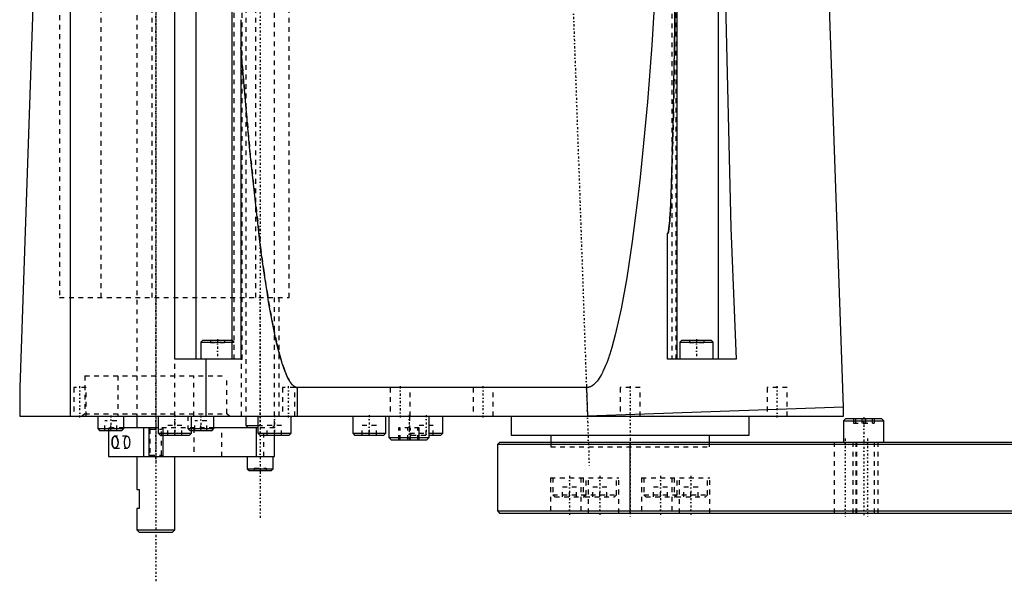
# Model space of a CAD drawing. Extents: x -254 to 209, y -3 to 543.
# Tile 1 of 4: x -254 to -46, y 122 to 241. Entities that reach past the tile are written whole.
import ezdxf

# ---------------------------------------------------------------- set-up
doc = ezdxf.new("R2010")
doc.units = 0
doc.linetypes.add('CENTER', pattern=[1.5, 0.45, -0.5, 0.05, -0.5])
doc.linetypes.add('DASHED', pattern=[2, 1, -1])
for name, color, linetype in [('AM_0', 7, 'CONTINUOUS'), ('AM_10', 7, 'CONTINUOUS'), ('AM_3', 7, 'DASHED'), ('AM_7', 7, 'CENTER')]:
    doc.layers.add(name, color=color, linetype=linetype)

msp = doc.modelspace()

# ---------------------------------------------------------------- linework, layer by layer
at = {"layer": 'AM_0', "color": 7, "linetype": 'CONTINUOUS'}
for p, q in [((-246.9, 358.3), (-253.7, 163.5)), ((-242.98, 157.5), (-242.98, 358.3)), ((-221, 169.5), (-221, 338.3)), ((-221, 169.5), (-221, 338.3)), ((-216.47, 169.5), (-216.47, 338.3)), ((-208.94, 338.3), (-209, 169.5)), ((-115.1, 169.5), (-115.11, 338.3)), ((-106.4, 169.5), (-106.4, 338.3)), ((-80.03, 159.38), (-86.28, 338.3)), ((-207.1, 241.07), (-207.1, 169.5)), ((-117.1, 169.5), (-117.1, 196.01)), ((-215.1, 173.5), (-215.5, 173.1)), ((-215.5, 173.1), (-215.5, 169.5)), ((-215.5, 173.1), (-209, 173.1)), ((-215.1, 173.5), (-209, 173.5)), ((-114.1, 173.5), (-114.5, 173.1)), ((-114.5, 173.1), (-114.5, 169.5)), ((-114.5, 173.1), (-107.5, 173.1)), ((-114.1, 173.5), (-107.9, 173.5)), ((-107.5, 173.1), (-107.9, 173.5)), ((-107.5, 169.5), (-107.5, 173.1)), ((-207.1, 169.5), (-221, 169.5)), ((-214.38, 157.5), (-214.38, 169.5)), ((-102.64, 169.5), (-117.1, 169.5)), ((-253.7, 163.5), (-253.7, 157.5)), ((-195.1, 157.5), (-195.1, 163.5)), ((-134.21, 163.5), (-195.1, 163.5)), ((-134.21, 163.5), (-134, 157.5)), ((-80, 159.39), (-134, 157.5)), ((-80, 157.5), (-80, 159.39)), ((-253.7, 157.5), (-80, 157.5)), ((-237.25, 157.5), (-237.25, 154.9)), ((-231.75, 154.9), (-231.75, 157.5)), ((-229, 157.5), (-229, 155)), ((-224.5, 157.5), (-224.5, 153.9)), ((-217.5, 153.9), (-217.5, 157.5)), ((-212.75, 154.9), (-212.75, 157.5)), ((-206, 157.5), (-206, 155.5)), ((-203.5, 157.5), (-203.5, 153.9)), ((-196.5, 153.9), (-196.5, 157.5)), ((-183.5, 157.5), (-183.5, 153.9)), ((-176.5, 153.9), (-176.5, 157.5)), ((-175.87, 157.5), (-175.87, 153)), ((-167.37, 153), (-167.37, 157.5)), ((-164.5, 153.9), (-164.5, 157.5)), ((-150.1, 157.5), (-150.1, 153.5)), ((-99.9, 153.5), (-99.9, 157.5)), ((-79.51, 157), (-80.01, 156.5)), ((-80.01, 156.5), (-80.01, 152)), ((-80.01, 156.5), (-71.51, 156.5)), ((-79.51, 157), (-72.01, 157)), ((-71.51, 156.5), (-72.01, 157)), ((-71.51, 152), (-71.51, 156.5)), ((-237.25, 154.9), (-236.85, 154.5)), ((-237.25, 154.9), (-231.75, 154.9)), ((-236.85, 154.5), (-232.15, 154.5)), ((-235, 154.5), (-235, 149)), ((-232.15, 154.5), (-231.75, 154.9)), ((-224.5, 155), (-231.76, 155)), ((-227.53, 149), (-227.53, 155)), ((-224.5, 153.9), (-224.1, 153.5)), ((-224.5, 153.9), (-217.5, 153.9)), ((-217.9, 153.5), (-217.5, 153.9)), ((-217.5, 154.9), (-212.75, 154.9)), ((-217.5, 154.5), (-213.15, 154.5)), ((-213.15, 154.5), (-212.75, 154.9)), ((-203.5, 155), (-212.75, 155)), ((-206, 155.5), (-205.5, 155)), ((-206, 155.5), (-203.5, 155.5)), ((-203.76, 149), (-203.76, 155)), ((-203.5, 153.9), (-203.1, 153.5)), ((-203.5, 153.9), (-196.5, 153.9)), ((-196.9, 153.5), (-196.5, 153.9)), ((-183.5, 153.9), (-183.1, 153.5)), ((-183.5, 153.9), (-176.5, 153.9)), ((-176.9, 153.5), (-176.5, 153.9)), ((-167.37, 153.9), (-164.5, 153.9)), ((-164.9, 153.5), (-164.5, 153.9)), ((-224.1, 153.5), (-217.9, 153.5)), ((-203.1, 153.5), (-196.9, 153.5)), ((-200, 149), (-200, 153.5)), ((-183.1, 153.5), (-176.9, 153.5)), ((-175.87, 153), (-175.37, 152.5)), ((-175.87, 153), (-167.37, 153)), ((-175.37, 152.5), (-167.87, 152.5)), ((-167.87, 152.5), (-167.37, 153)), ((-167.37, 153.5), (-164.9, 153.5)), ((-152.5, 152), (-153, 151.5)), ((-152.5, 152), (27.5, 152)), ((-150.1, 153.5), (-99.9, 153.5)), ((-141.75, 153.5), (-141.75, 152)), ((-125, 137), (-125, 152)), ((-108.25, 152), (-108.25, 153.5)), ((-153, 151.5), (-153, 137.5)), ((28, 151.5), (-153, 151.5)), ((-235, 149), (-200, 149)), ((-229, 149), (-229, 142)), ((-221, 133.5), (-221, 149)), ((-205.75, 149), (-205.75, 146.4)), ((-200.25, 146.4), (-200.25, 149)), ((-205.75, 146.4), (-205.35, 146)), ((-205.75, 146.4), (-200.25, 146.4)), ((-205.35, 146), (-200.65, 146)), ((-200.65, 146), (-200.25, 146.4)), ((-229, 142), (-228.5, 142)), ((-228.5, 142), (-228.5, 138)), ((-229, 138), (-229, 133.5)), ((-228.5, 138), (-229, 138)), ((-153, 137.5), (-152.5, 137)), ((-153, 137.5), (28, 137.5)), ((27.5, 137), (-152.5, 137)), ((-229, 133.5), (-228.5, 133)), ((-229, 133.5), (-221, 133.5)), ((-228.5, 133), (-221.5, 133)), ((-221.5, 133), (-221, 133.5))]:
    msp.add_line(p, q, dxfattribs=at)
for points in [[(-106.28, 338.3, 0), (-105.99, 311.02, 0), (-105.11, 253.57, 0), (-103.77, 197.21, 0), (-102.64, 169.5, 0)], [(-117.43, 285.61, 0), (-120.42, 235.67, 0), (-121.38, 223.74, 0), (-122.39, 212.87, 0), (-122.91, 207.84, 0), (-123.45, 203.07, 0), (-124.55, 194.33, 0), (-125.7, 186.68, 0), (-126.89, 180.11, 0), (-128.13, 174.62, 0), (-128.87, 171.93, 0), (-129.08, 171.23, 0), (-129.3, 170.56, 0), (-129.41, 170.23, 0), (-129.52, 169.92, 0), (-129.73, 169.31, 0), (-129.95, 168.73, 0), (-130.06, 168.45, 0), (-130.17, 168.18, 0), (-130.4, 167.66, 0), (-130.62, 167.17, 0), (-130.73, 166.94, 0), (-130.84, 166.71, 0), (-131.07, 166.28, 0), (-131.29, 165.89, 0), (-131.52, 165.52, 0), (-131.75, 165.18, 0), (-131.98, 164.88, 0), (-132.09, 164.74, 0), (-132.21, 164.6, 0), (-132.44, 164.36, 0), (-132.57, 164.23, 0), (-132.61, 164.2, 0), (-132.65, 164.16, 0), (-132.67, 164.15, 0), (-132.69, 164.13, 0), (-132.73, 164.1, 0), (-132.77, 164.07, 0), (-132.81, 164.03, 0), (-132.85, 164.01, 0), (-132.89, 163.98, 0), (-132.9, 163.96, 0), (-132.92, 163.95, 0), (-132.96, 163.92, 0), (-133, 163.89, 0), (-133.04, 163.87, 0), (-133.08, 163.84, 0), (-133.12, 163.82, 0), (-133.14, 163.81, 0), (-133.16, 163.8, 0), (-133.2, 163.78, 0), (-133.24, 163.75, 0), (-133.28, 163.73, 0), (-133.32, 163.71, 0), (-133.36, 163.7, 0), (-133.38, 163.69, 0), (-133.4, 163.68, 0), (-133.43, 163.66, 0), (-133.47, 163.65, 0), (-133.49, 163.64, 0), (-133.51, 163.63, 0), (-133.55, 163.62, 0), (-133.59, 163.6, 0), (-133.61, 163.6, 0), (-133.63, 163.59, 0), (-133.67, 163.58, 0), (-133.71, 163.57, 0), (-133.75, 163.56, 0), (-133.79, 163.55, 0), (-133.83, 163.54, 0), (-133.85, 163.53, 0), (-133.87, 163.53, 0), (-133.91, 163.52, 0), (-133.95, 163.52, 0), (-133.99, 163.51, 0), (-134.03, 163.51, 0), (-134.07, 163.51, 0), (-134.09, 163.5, 0), (-134.11, 163.5, 0), (-134.15, 163.5, 0), (-134.19, 163.5, 0), (-134.21, 163.5, 0)], [(-117.1, 196.01, 0), (-117.1, 196.01, 0), (-117.09, 196.01, 0), (-117.09, 196.01, 0), (-117.08, 196.01, 0), (-117.08, 196.01, 0), (-117.08, 196.01, 0), (-117.07, 196.01, 0), (-117.07, 196.02, 0), (-117.06, 196.02, 0), (-117.06, 196.02, 0), (-117.06, 196.02, 0), (-117.06, 196.02, 0), (-117.05, 196.03, 0), (-117.05, 196.03, 0), (-117.04, 196.04, 0), (-117.04, 196.04, 0), (-117.04, 196.05, 0), (-117.04, 196.05, 0), (-117.04, 196.05, 0), (-117.03, 196.05, 0), (-117.03, 196.06, 0), (-117.03, 196.06, 0), (-117.03, 196.06, 0), (-117.03, 196.07, 0), (-117.02, 196.07, 0), (-117.02, 196.07, 0), (-117.02, 196.08, 0), (-117.02, 196.08, 0), (-117.02, 196.09, 0), (-117.01, 196.1, 0), (-117, 196.13, 0), (-116.99, 196.16, 0), (-116.98, 196.19, 0), (-116.97, 196.22, 0), (-116.96, 196.24, 0), (-116.96, 196.25, 0), (-116.95, 196.29, 0), (-116.94, 196.32, 0), (-116.92, 196.43, 0), (-116.9, 196.53, 0), (-116.89, 196.62, 0), (-116.86, 196.8, 0), (-116.83, 196.99, 0), (-116.76, 197.64, 0), (-116.67, 198.77, 0), (-116.63, 199.35, 0), (-116.59, 199.93, 0), (-116.52, 201.09, 0), (-116.46, 202.27, 0), (-116.29, 206.49, 0), (-116.06, 213.81, 0), (-115.98, 217.39, 0), (-115.9, 220.85, 0), (-115.77, 227.62, 0), (-115.66, 234.54, 0), (-115.36, 259.6, 0)], [(-195.1, 163.5, 0), (-195.11, 163.5, 0), (-195.13, 163.5, 0), (-195.15, 163.5, 0), (-195.16, 163.5, 0), (-195.17, 163.5, 0), (-195.19, 163.5, 0), (-195.2, 163.51, 0), (-195.22, 163.51, 0), (-195.24, 163.51, 0), (-195.26, 163.51, 0), (-195.27, 163.51, 0), (-195.28, 163.52, 0), (-195.3, 163.52, 0), (-195.32, 163.52, 0), (-195.34, 163.53, 0), (-195.36, 163.53, 0), (-195.38, 163.54, 0), (-195.39, 163.54, 0), (-195.4, 163.54, 0), (-195.41, 163.55, 0), (-195.43, 163.55, 0), (-195.44, 163.56, 0), (-195.45, 163.56, 0), (-195.47, 163.57, 0), (-195.49, 163.57, 0), (-195.5, 163.58, 0), (-195.51, 163.58, 0), (-195.53, 163.59, 0), (-195.55, 163.6, 0), (-195.57, 163.6, 0), (-195.59, 163.61, 0), (-195.6, 163.62, 0), (-195.61, 163.63, 0), (-195.62, 163.63, 0), (-195.64, 163.64, 0), (-195.66, 163.65, 0), (-195.68, 163.66, 0), (-195.7, 163.67, 0), (-195.72, 163.68, 0), (-195.73, 163.69, 0), (-195.74, 163.69, 0), (-195.76, 163.71, 0), (-195.78, 163.72, 0), (-195.8, 163.73, 0), (-195.81, 163.74, 0), (-195.83, 163.76, 0), (-195.84, 163.76, 0), (-195.85, 163.77, 0), (-195.87, 163.78, 0), (-195.89, 163.8, 0), (-195.96, 163.85, 0), (-196.07, 163.95, 0), (-196.13, 164.01, 0), (-196.19, 164.06, 0), (-196.3, 164.19, 0), (-196.41, 164.32, 0), (-196.53, 164.47, 0), (-196.64, 164.64, 0), (-196.76, 164.81, 0), (-196.81, 164.9, 0), (-196.87, 165, 0), (-196.98, 165.2, 0), (-197.1, 165.41, 0), (-197.16, 165.52, 0), (-197.21, 165.63, 0), (-197.33, 165.87, 0), (-197.44, 166.12, 0), (-197.5, 166.25, 0), (-197.55, 166.38, 0), (-197.67, 166.66, 0), (-197.78, 166.94, 0), (-197.9, 167.24, 0), (-198.01, 167.55, 0), (-198.12, 167.88, 0), (-198.18, 168.04, 0), (-198.24, 168.21, 0), (-198.35, 168.56, 0), (-198.47, 168.92, 0), (-198.86, 170.28, 0), (-199.54, 172.97, 0), (-200.22, 176.1, 0), (-200.89, 179.67, 0), (-201.23, 181.62, 0), (-201.56, 183.68, 0), (-202.23, 188.13, 0), (-202.9, 193.02, 0), (-205.19, 213.52, 0), (-207.1, 235.22, 0)], [(-233.66, 150.75, 0), (-233.67, 150.75, 0), (-233.69, 150.75, 0), (-233.7, 150.75, 0), (-233.71, 150.75, 0), (-233.72, 150.76, 0), (-233.74, 150.76, 0), (-233.76, 150.77, 0), (-233.77, 150.77, 0), (-233.79, 150.78, 0), (-233.81, 150.79, 0), (-233.82, 150.79, 0), (-233.82, 150.8, 0), (-233.84, 150.81, 0), (-233.86, 150.82, 0), (-233.87, 150.83, 0), (-233.89, 150.85, 0), (-233.91, 150.86, 0), (-233.91, 150.87, 0), (-233.92, 150.88, 0), (-233.94, 150.89, 0), (-233.95, 150.91, 0), (-233.96, 150.92, 0), (-233.96, 150.93, 0), (-233.98, 150.95, 0), (-233.99, 150.97, 0), (-234, 150.98, 0), (-234, 150.99, 0), (-234.02, 151.01, 0), (-234.03, 151.03, 0), (-234.04, 151.06, 0), (-234.05, 151.08, 0), (-234.06, 151.1, 0), (-234.07, 151.12, 0), (-234.07, 151.13, 0), (-234.08, 151.15, 0), (-234.09, 151.18, 0), (-234.1, 151.21, 0), (-234.11, 151.24, 0), (-234.12, 151.27, 0), (-234.13, 151.28, 0), (-234.13, 151.29, 0), (-234.14, 151.33, 0), (-234.15, 151.36, 0), (-234.15, 151.39, 0), (-234.16, 151.42, 0), (-234.17, 151.45, 0), (-234.17, 151.47, 0), (-234.17, 151.49, 0), (-234.18, 151.52, 0), (-234.19, 151.56, 0), (-234.19, 151.59, 0), (-234.19, 151.63, 0), (-234.2, 151.66, 0), (-234.2, 151.68, 0), (-234.2, 151.7, 0), (-234.21, 151.73, 0), (-234.21, 151.77, 0), (-234.21, 151.8, 0), (-234.21, 151.84, 0), (-234.21, 151.88, 0), (-234.22, 151.89, 0), (-234.22, 151.91, 0), (-234.22, 151.95, 0), (-234.22, 151.98, 0), (-234.22, 152, 0), (-234.22, 152.02, 0), (-234.22, 152.05, 0), (-234.22, 152.09, 0), (-234.22, 152.11, 0), (-234.21, 152.12, 0), (-234.21, 152.16, 0), (-234.21, 152.2, 0), (-234.21, 152.23, 0), (-234.21, 152.27, 0), (-234.2, 152.3, 0), (-234.2, 152.32, 0), (-234.2, 152.34, 0), (-234.19, 152.37, 0), (-234.19, 152.41, 0), (-234.19, 152.44, 0), (-234.18, 152.48, 0), (-234.17, 152.51, 0), (-234.17, 152.53, 0), (-234.17, 152.55, 0), (-234.16, 152.58, 0), (-234.15, 152.61, 0), (-234.15, 152.64, 0), (-234.14, 152.67, 0), (-234.13, 152.71, 0), (-234.13, 152.72, 0), (-234.12, 152.73, 0), (-234.11, 152.76, 0), (-234.1, 152.79, 0), (-234.09, 152.82, 0), (-234.08, 152.85, 0), (-234.07, 152.87, 0), (-234.07, 152.88, 0), (-234.06, 152.9, 0), (-234.05, 152.92, 0), (-234.04, 152.94, 0), (-234.03, 152.97, 0), (-234.02, 152.99, 0), (-234, 153.01, 0), (-234, 153.02, 0), (-233.99, 153.03, 0), (-233.98, 153.05, 0), (-233.96, 153.07, 0), (-233.96, 153.08, 0), (-233.95, 153.09, 0), (-233.94, 153.11, 0), (-233.92, 153.12, 0), (-233.91, 153.13, 0), (-233.91, 153.14, 0), (-233.89, 153.15, 0), (-233.87, 153.17, 0), (-233.86, 153.18, 0), (-233.84, 153.19, 0), (-233.82, 153.2, 0), (-233.82, 153.21, 0), (-233.81, 153.21, 0), (-233.79, 153.22, 0), (-233.77, 153.23, 0), (-233.76, 153.23, 0), (-233.74, 153.24, 0), (-233.72, 153.24, 0), (-233.71, 153.25, 0), (-233.7, 153.25, 0), (-233.69, 153.25, 0), (-233.67, 153.25, 0), (-233.66, 153.25, 0)], [(-233.66, 153.25, 0), (-233.66, 153.25, 0), (-233.65, 153.25, 0), (-233.64, 153.25, 0), (-233.63, 153.25, 0), (-233.63, 153.25, 0), (-233.62, 153.25, 0), (-233.61, 153.25, 0), (-233.6, 153.24, 0), (-233.59, 153.24, 0), (-233.58, 153.24, 0), (-233.58, 153.24, 0), (-233.57, 153.24, 0), (-233.57, 153.24, 0), (-233.56, 153.23, 0), (-233.55, 153.23, 0), (-233.54, 153.23, 0), (-233.53, 153.22, 0), (-233.52, 153.22, 0), (-233.52, 153.22, 0), (-233.51, 153.21, 0), (-233.5, 153.21, 0), (-233.5, 153.21, 0), (-233.49, 153.21, 0), (-233.48, 153.2, 0), (-233.47, 153.2, 0), (-233.47, 153.19, 0), (-233.46, 153.19, 0), (-233.45, 153.18, 0), (-233.44, 153.18, 0), (-233.43, 153.17, 0), (-233.42, 153.17, 0), (-233.42, 153.16, 0), (-233.41, 153.15, 0), (-233.41, 153.15, 0), (-233.4, 153.14, 0), (-233.39, 153.14, 0), (-233.38, 153.13, 0), (-233.37, 153.12, 0), (-233.36, 153.11, 0), (-233.36, 153.11, 0), (-233.35, 153.1, 0), (-233.34, 153.09, 0), (-233.33, 153.09, 0), (-233.32, 153.08, 0), (-233.32, 153.07, 0), (-233.31, 153.06, 0), (-233.3, 153.05, 0), (-233.3, 153.05, 0), (-233.29, 153.04, 0), (-233.28, 153.03, 0), (-233.27, 153.02, 0), (-233.27, 153.01, 0), (-233.26, 152.99, 0), (-233.25, 152.99, 0), (-233.25, 152.98, 0), (-233.24, 152.97, 0), (-233.23, 152.96, 0), (-233.23, 152.95, 0), (-233.22, 152.94, 0), (-233.21, 152.93, 0), (-233.21, 152.92, 0), (-233.2, 152.91, 0), (-233.2, 152.9, 0), (-233.19, 152.89, 0), (-233.18, 152.88, 0), (-233.18, 152.88, 0), (-233.17, 152.87, 0), (-233.17, 152.85, 0), (-233.16, 152.85, 0), (-233.16, 152.84, 0), (-233.15, 152.83, 0), (-233.15, 152.81, 0), (-233.14, 152.8, 0), (-233.13, 152.79, 0), (-233.13, 152.77, 0), (-233.12, 152.76, 0), (-233.12, 152.76, 0), (-233.11, 152.74, 0), (-233.11, 152.73, 0), (-233.1, 152.71, 0), (-233.09, 152.7, 0), (-233.09, 152.68, 0), (-233.09, 152.67, 0), (-233.08, 152.67, 0), (-233.08, 152.65, 0), (-233.07, 152.64, 0), (-233.07, 152.62, 0), (-233.06, 152.6, 0), (-233.06, 152.59, 0), (-233.05, 152.58, 0), (-233.05, 152.57, 0), (-233.05, 152.55, 0), (-233.04, 152.54, 0), (-233.04, 152.52, 0), (-233.03, 152.5, 0), (-233.03, 152.49, 0), (-233.02, 152.48, 0), (-233.02, 152.47, 0), (-233.02, 152.45, 0), (-233.01, 152.44, 0), (-233.01, 152.42, 0), (-233.01, 152.4, 0), (-233, 152.38, 0), (-233, 152.37, 0), (-233, 152.37, 0), (-233, 152.35, 0), (-232.99, 152.33, 0), (-232.99, 152.32, 0), (-232.99, 152.31, 0), (-232.99, 152.29, 0), (-232.99, 152.28, 0), (-232.98, 152.27, 0), (-232.98, 152.26, 0), (-232.98, 152.24, 0), (-232.98, 152.22, 0), (-232.98, 152.2, 0), (-232.98, 152.19, 0), (-232.97, 152.17, 0), (-232.97, 152.16, 0), (-232.97, 152.15, 0), (-232.97, 152.13, 0), (-232.97, 152.11, 0), (-232.97, 152.1, 0), (-232.97, 152.08, 0), (-232.97, 152.06, 0), (-232.97, 152.05, 0), (-232.97, 152.04, 0), (-232.97, 152.03, 0), (-232.97, 152.01, 0), (-232.97, 152, 0)], [(-232.97, 152, 0), (-232.97, 151.99, 0), (-232.97, 151.97, 0), (-232.97, 151.96, 0), (-232.97, 151.95, 0), (-232.97, 151.94, 0), (-232.97, 151.92, 0), (-232.97, 151.9, 0), (-232.97, 151.89, 0), (-232.97, 151.87, 0), (-232.97, 151.85, 0), (-232.97, 151.84, 0), (-232.97, 151.83, 0), (-232.98, 151.81, 0), (-232.98, 151.8, 0), (-232.98, 151.78, 0), (-232.98, 151.76, 0), (-232.98, 151.74, 0), (-232.98, 151.73, 0), (-232.99, 151.72, 0), (-232.99, 151.71, 0), (-232.99, 151.69, 0), (-232.99, 151.68, 0), (-232.99, 151.67, 0), (-233, 151.65, 0), (-233, 151.63, 0), (-233, 151.63, 0), (-233, 151.62, 0), (-233.01, 151.6, 0), (-233.01, 151.58, 0), (-233.01, 151.56, 0), (-233.02, 151.55, 0), (-233.02, 151.53, 0), (-233.02, 151.52, 0), (-233.03, 151.51, 0), (-233.03, 151.5, 0), (-233.04, 151.48, 0), (-233.04, 151.46, 0), (-233.05, 151.45, 0), (-233.05, 151.43, 0), (-233.05, 151.42, 0), (-233.06, 151.41, 0), (-233.06, 151.4, 0), (-233.07, 151.38, 0), (-233.07, 151.36, 0), (-233.08, 151.35, 0), (-233.08, 151.33, 0), (-233.09, 151.33, 0), (-233.09, 151.32, 0), (-233.09, 151.3, 0), (-233.1, 151.29, 0), (-233.11, 151.27, 0), (-233.11, 151.26, 0), (-233.12, 151.24, 0), (-233.12, 151.24, 0), (-233.13, 151.23, 0), (-233.13, 151.21, 0), (-233.14, 151.2, 0), (-233.15, 151.19, 0), (-233.15, 151.17, 0), (-233.16, 151.16, 0), (-233.16, 151.15, 0), (-233.17, 151.15, 0), (-233.17, 151.13, 0), (-233.18, 151.12, 0), (-233.18, 151.12, 0), (-233.19, 151.11, 0), (-233.2, 151.1, 0), (-233.2, 151.09, 0), (-233.21, 151.08, 0), (-233.21, 151.07, 0), (-233.22, 151.06, 0), (-233.23, 151.05, 0), (-233.23, 151.04, 0), (-233.24, 151.03, 0), (-233.25, 151.02, 0), (-233.25, 151.01, 0), (-233.26, 151.01, 0), (-233.27, 150.99, 0), (-233.27, 150.98, 0), (-233.28, 150.97, 0), (-233.29, 150.96, 0), (-233.3, 150.95, 0), (-233.3, 150.95, 0), (-233.31, 150.94, 0), (-233.32, 150.93, 0), (-233.32, 150.92, 0), (-233.33, 150.91, 0), (-233.34, 150.91, 0), (-233.35, 150.9, 0), (-233.36, 150.89, 0), (-233.36, 150.89, 0), (-233.37, 150.88, 0), (-233.38, 150.87, 0), (-233.39, 150.86, 0), (-233.4, 150.86, 0), (-233.41, 150.85, 0), (-233.41, 150.85, 0), (-233.42, 150.84, 0), (-233.42, 150.83, 0), (-233.43, 150.83, 0), (-233.44, 150.82, 0), (-233.45, 150.82, 0), (-233.46, 150.81, 0), (-233.47, 150.81, 0), (-233.47, 150.8, 0), (-233.48, 150.8, 0), (-233.49, 150.79, 0), (-233.5, 150.79, 0), (-233.5, 150.79, 0), (-233.51, 150.79, 0), (-233.52, 150.78, 0), (-233.52, 150.78, 0), (-233.53, 150.78, 0), (-233.54, 150.77, 0), (-233.55, 150.77, 0), (-233.56, 150.77, 0), (-233.57, 150.76, 0), (-233.57, 150.76, 0), (-233.58, 150.76, 0), (-233.58, 150.76, 0), (-233.59, 150.76, 0), (-233.6, 150.76, 0), (-233.61, 150.75, 0), (-233.62, 150.75, 0), (-233.63, 150.75, 0), (-233.63, 150.75, 0), (-233.64, 150.75, 0), (-233.65, 150.75, 0), (-233.66, 150.75, 0), (-233.66, 150.75, 0)]]:
    msp.add_polyline3d(points, dxfattribs=at)
at = {"layer": 'AM_10', "color": 7, "linetype": 'CONTINUOUS'}
for p, q in [((-226.5, 155), (-226.5, 149)), ((-223.5, 155), (-223.5, 149))]:
    msp.add_line(p, q, dxfattribs=at)
at = {"layer": 'AM_3', "color": 6, "linetype": 'DASHED'}
for p, q in [((-245.3, 356), (-245.3, 182.5)), ((-236.52, 182.5), (-236.52, 356)), ((-225.8, 182.5), (-225.8, 356)), ((-203.9, 182.5), (-203.9, 356)), ((-196.9, 182.5), (-196.9, 356)), ((-229, 342), (-229, 157.5)), ((-206, 341.5), (-206, 157.5)), ((-200, 155.5), (-200, 341.5)), ((-208.51, 169.5), (-208.51, 338.3)), ((-206.8, 169.5), (-206.8, 338.3)), ((-116.2, 338.3), (-116.2, 169.5)), ((-115.3, 169.5), (-115.3, 338.3)), ((-245.3, 182.5), (-196.9, 182.5)), ((-207, 182.5), (-207, 157.5)), ((-199, 157.5), (-199, 182.5)), ((-215.5, 173.1), (-208.5, 173.1)), ((-215.1, 173.5), (-208.9, 173.5)), ((-213.5, 173.5), (-213.5, 173)), ((-213.5, 173), (-210.5, 173)), ((-212, 173.5), (-212, 173)), ((-210.5, 173.5), (-210.5, 173)), ((-208.5, 173.1), (-208.9, 173.5)), ((-208.5, 169.5), (-208.5, 173.1)), ((-112.5, 173.5), (-112.5, 173)), ((-112.5, 173), (-109.5, 173)), ((-111, 173.5), (-111, 173)), ((-109.5, 173.5), (-109.5, 173)), ((-221, 155.5), (-221, 169.5)), ((-207.1, 169.5), (-206.8, 169.5)), ((-240, 166), (-240, 158)), ((-240, 166), (-210, 166)), ((-233, 166), (-233, 157.5)), ((-217, 157.5), (-217, 166)), ((-210, 158), (-210, 166)), ((-242.3, 163.5), (-242.3, 157.5)), ((-239.7, 163.5), (-242.3, 163.5)), ((-239.7, 157.5), (-239.7, 163.5)), ((-198.3, 163.5), (-198.3, 157.5)), ((-195.7, 163.5), (-198.3, 163.5)), ((-195.7, 157.5), (-195.7, 163.5)), ((-175.57, 163.5), (-175.57, 157.5)), ((-171.37, 157.5), (-171.37, 163.5)), ((-158.1, 163.5), (-158.1, 157.5)), ((-153.9, 157.5), (-153.9, 163.5)), ((-127.1, 163.5), (-127.1, 157.5)), ((-122.9, 163.5), (-127.1, 163.5)), ((-122.9, 157.5), (-122.9, 163.5)), ((-96.1, 163.5), (-96.1, 157.5)), ((-91.9, 163.5), (-96.1, 163.5)), ((-91.9, 157.5), (-91.9, 163.5)), ((-240, 158), (-240.5, 157.5)), ((-240, 158), (-210, 158)), ((-209.5, 157.5), (-210, 158)), ((-235.75, 154.5), (-235.75, 156.5)), ((-233.25, 156.5), (-235.75, 156.5)), ((-234.5, 154.5), (-234.5, 156.5)), ((-233.25, 154.5), (-233.25, 156.5)), ((-218.25, 157.5), (-218.25, 154.9)), ((-216.75, 154.5), (-216.75, 156.5)), ((-214.25, 156.5), (-216.75, 156.5)), ((-215.5, 154.5), (-215.5, 156.5)), ((-214.25, 154.5), (-214.25, 156.5)), ((-171.5, 157.5), (-171.5, 153.9)), ((-79.51, 157), (-79.45, 157)), ((-77.93, 157), (-77.93, 156)), ((-77.93, 156), (-73.59, 156)), ((-77.53, 157), (-77.53, 156)), ((-76.16, 157), (-76.16, 156)), ((-75.36, 157), (-75.36, 156)), ((-73.99, 157), (-73.99, 156)), ((-73.59, 157), (-73.59, 156)), ((-235, 155), (-235, 154.5)), ((-231.76, 155), (-235, 155)), ((-226.5, 155), (-226.23, 154.73)), ((-226.23, 154.73), (-226.23, 149.27)), ((-226.23, 154.73), (-223.77, 154.73)), ((-212.75, 155), (-224.5, 155)), ((-223.77, 154.73), (-223.5, 155)), ((-223.77, 149.27), (-223.77, 154.73)), ((-222.5, 153.5), (-222.5, 155.5)), ((-219.5, 155.5), (-222.5, 155.5)), ((-221, 153.5), (-221, 155.5)), ((-219.5, 153.5), (-219.5, 155.5)), ((-218.25, 154.9), (-217.85, 154.5)), ((-218.25, 154.9), (-217.5, 154.9)), ((-217.85, 154.5), (-217.5, 154.5)), ((-217, 155), (-217, 149)), ((-211.07, 149), (-211.07, 155)), ((-203.5, 155.5), (-201.5, 155.5)), ((-200, 155), (-203.5, 155)), ((-202.22, 149), (-202.22, 155)), ((-201.5, 153.5), (-201.5, 155.5)), ((-198.5, 155.5), (-201.5, 155.5)), ((-200.5, 155), (-200, 155.5)), ((-200, 153.5), (-200, 155.5)), ((-198.5, 153.5), (-198.5, 155.5)), ((-181.5, 153.5), (-181.5, 155.5)), ((-178.5, 155.5), (-181.5, 155.5)), ((-180, 153.5), (-180, 155.5)), ((-178.5, 153.5), (-178.5, 155.5)), ((-169.49, 155), (-173.74, 155)), ((-173.74, 152.5), (-173.74, 155)), ((-173.46, 152.5), (-173.46, 155)), ((-171.9, 152.5), (-171.9, 155)), ((-171.5, 153.9), (-171.1, 153.5)), ((-171.5, 153.9), (-167.37, 153.9)), ((-171.33, 152.5), (-171.33, 155)), ((-169.77, 152.5), (-169.77, 155)), ((-169.5, 153.5), (-169.5, 155.5)), ((-166.5, 155.5), (-169.5, 155.5)), ((-169.49, 152.5), (-169.49, 155)), ((-168, 153.5), (-168, 155.5)), ((-166.5, 153.5), (-166.5, 155.5)), ((-231.06, 153.25), (-233.66, 153.25)), ((-171.1, 153.5), (-167.37, 153.5)), ((-141.75, 152), (-141.75, 151)), ((-108.25, 151), (-108.25, 152)), ((-81.98, 152), (-81.98, 137)), ((-78.06, 152), (-78.06, 137)), ((-77.38, 137), (-77.38, 152)), ((-77.3, 152), (-77.3, 137)), ((-73.46, 137), (-73.46, 152)), ((-72.7, 137), (-72.7, 152)), ((-233.66, 150.75), (-231.06, 150.75)), ((-141.75, 151), (-108.25, 151)), ((-141.75, 151), (-108.25, 151)), ((-226.23, 149.27), (-226.5, 149)), ((-226.23, 149.27), (-223.77, 149.27)), ((-223.5, 149), (-223.77, 149.27)), ((-204.25, 146.5), (-201.75, 146.5)), ((-204.25, 146.5), (-204.25, 146)), ((-203, 146.5), (-203, 146)), ((-201.75, 146.5), (-201.75, 146)), ((-141.8, 144.5), (-141.8, 137)), ((-141.8, 144.5), (-127.4, 144.5)), ((-141.3, 144.5), (-141.3, 140.9)), ((-135.4, 144.5), (-135.4, 137)), ((-134.9, 144.5), (-134.9, 140.9)), ((-134.3, 140.9), (-134.3, 144.5)), ((-133.8, 137), (-133.8, 144.5)), ((-127.9, 140.9), (-127.9, 144.5)), ((-127.4, 137), (-127.4, 144.5)), ((-122.6, 144.5), (-122.6, 137)), ((-122.6, 144.5), (-108.2, 144.5)), ((-122.1, 144.5), (-122.1, 140.9)), ((-116.2, 144.5), (-116.2, 137)), ((-115.7, 144.5), (-115.7, 140.9)), ((-115.1, 140.9), (-115.1, 144.5)), ((-114.6, 137), (-114.6, 144.5)), ((-108.7, 140.9), (-108.7, 144.5)), ((-108.2, 137), (-108.2, 144.5)), ((-136.3, 142.5), (-139.3, 142.5)), ((-139.3, 140.5), (-139.3, 142.5)), ((-137.8, 140.5), (-137.8, 142.5)), ((-136.3, 140.5), (-136.3, 142.5)), ((-129.9, 142.5), (-132.9, 142.5)), ((-132.9, 140.5), (-132.9, 142.5)), ((-131.4, 140.5), (-131.4, 142.5)), ((-129.9, 140.5), (-129.9, 142.5)), ((-117.1, 142.5), (-120.1, 142.5)), ((-120.1, 140.5), (-120.1, 142.5)), ((-118.6, 140.5), (-118.6, 142.5)), ((-117.1, 140.5), (-117.1, 142.5)), ((-110.7, 142.5), (-113.7, 142.5)), ((-113.7, 140.5), (-113.7, 142.5)), ((-112.2, 140.5), (-112.2, 142.5)), ((-110.7, 140.5), (-110.7, 142.5)), ((-141.3, 140.9), (-140.9, 140.5)), ((-141.3, 140.9), (-127.9, 140.9)), ((-140.9, 140.5), (-134.7, 140.5)), ((-134.9, 140.9), (-134.5, 140.5)), ((-134.7, 140.5), (-134.3, 140.9)), ((-134.5, 140.5), (-128.3, 140.5)), ((-128.3, 140.5), (-127.9, 140.9)), ((-122.1, 140.9), (-121.7, 140.5)), ((-122.1, 140.9), (-108.7, 140.9)), ((-121.7, 140.5), (-115.5, 140.5)), ((-115.7, 140.9), (-115.3, 140.5)), ((-115.5, 140.5), (-115.1, 140.9)), ((-115.3, 140.5), (-109.1, 140.5)), ((-109.1, 140.5), (-108.7, 140.9))]:
    msp.add_line(p, q, dxfattribs=at)
msp.add_lwpolyline([(-231.06, 153.25), (-231.18, 153.23), (-231.3, 153.15), (-231.41, 153.04), (-231.5, 152.88), (-231.58, 152.69), (-231.64, 152.48), (-231.68, 152.24), (-231.69, 152), (-231.68, 151.76), (-231.64, 151.52), (-231.58, 151.31), (-231.5, 151.12), (-231.41, 150.96), (-231.3, 150.85), (-231.18, 150.77), (-231.06, 150.75), (-230.94, 150.77), (-230.82, 150.85), (-230.71, 150.96), (-230.62, 151.12), (-230.54, 151.31), (-230.48, 151.52), (-230.45, 151.76), (-230.44, 152), (-230.45, 152.24), (-230.48, 152.48), (-230.54, 152.69), (-230.62, 152.88), (-230.71, 153.04), (-230.82, 153.15), (-230.94, 153.23)], close=True, dxfattribs=at)
for points in [[(-115.36, 259.6, 0), (-115.66, 234.54, 0), (-115.77, 227.62, 0), (-115.9, 220.85, 0), (-115.98, 217.39, 0), (-116.06, 213.81, 0), (-116.29, 206.49, 0), (-116.46, 202.27, 0), (-116.52, 201.09, 0), (-116.59, 199.93, 0), (-116.63, 199.35, 0), (-116.67, 198.77, 0), (-116.76, 197.64, 0), (-116.83, 196.99, 0), (-116.86, 196.8, 0), (-116.89, 196.62, 0), (-116.9, 196.53, 0), (-116.92, 196.43, 0), (-116.94, 196.32, 0), (-116.95, 196.29, 0), (-116.96, 196.25, 0), (-116.96, 196.24, 0), (-116.97, 196.22, 0), (-116.98, 196.19, 0), (-116.99, 196.16, 0), (-117, 196.13, 0), (-117.01, 196.1, 0), (-117.02, 196.09, 0), (-117.02, 196.08, 0), (-117.02, 196.08, 0), (-117.02, 196.07, 0), (-117.02, 196.07, 0), (-117.03, 196.07, 0), (-117.03, 196.06, 0), (-117.03, 196.06, 0), (-117.03, 196.06, 0), (-117.03, 196.05, 0), (-117.04, 196.05, 0), (-117.04, 196.05, 0), (-117.04, 196.05, 0), (-117.04, 196.04, 0), (-117.04, 196.04, 0), (-117.05, 196.03, 0), (-117.05, 196.03, 0), (-117.06, 196.02, 0), (-117.06, 196.02, 0), (-117.06, 196.02, 0), (-117.06, 196.02, 0), (-117.07, 196.02, 0), (-117.07, 196.01, 0), (-117.08, 196.01, 0), (-117.08, 196.01, 0), (-117.08, 196.01, 0), (-117.09, 196.01, 0), (-117.09, 196.01, 0), (-117.1, 196.01, 0), (-117.1, 196.01, 0)], [(-207.1, 235.22, 0), (-205.19, 213.52, 0), (-202.9, 193.02, 0), (-202.23, 188.13, 0), (-201.56, 183.68, 0), (-201.23, 181.62, 0), (-200.89, 179.67, 0), (-200.22, 176.1, 0), (-199.54, 172.97, 0), (-198.86, 170.28, 0), (-198.18, 168.04, 0), (-197.78, 166.94, 0), (-197.67, 166.66, 0), (-197.55, 166.38, 0), (-197.5, 166.25, 0), (-197.44, 166.12, 0), (-197.33, 165.87, 0), (-197.21, 165.63, 0), (-197.16, 165.52, 0), (-197.1, 165.41, 0), (-196.98, 165.2, 0), (-196.87, 165, 0), (-196.81, 164.9, 0), (-196.76, 164.81, 0), (-196.64, 164.64, 0), (-196.53, 164.47, 0), (-196.41, 164.32, 0), (-196.3, 164.19, 0), (-196.19, 164.06, 0), (-196.13, 164.01, 0), (-196.07, 163.95, 0), (-195.96, 163.85, 0), (-195.89, 163.8, 0), (-195.87, 163.78, 0), (-195.85, 163.77, 0), (-195.84, 163.76, 0), (-195.83, 163.76, 0), (-195.81, 163.74, 0), (-195.8, 163.73, 0), (-195.78, 163.72, 0), (-195.76, 163.71, 0), (-195.74, 163.69, 0), (-195.73, 163.69, 0), (-195.72, 163.68, 0), (-195.7, 163.67, 0), (-195.68, 163.66, 0), (-195.66, 163.65, 0), (-195.64, 163.64, 0), (-195.62, 163.63, 0), (-195.61, 163.63, 0), (-195.6, 163.62, 0), (-195.59, 163.61, 0), (-195.57, 163.6, 0), (-195.55, 163.6, 0), (-195.53, 163.59, 0), (-195.51, 163.58, 0), (-195.5, 163.58, 0), (-195.49, 163.57, 0), (-195.47, 163.57, 0), (-195.45, 163.56, 0), (-195.44, 163.56, 0), (-195.43, 163.55, 0), (-195.41, 163.55, 0), (-195.4, 163.54, 0), (-195.39, 163.54, 0), (-195.38, 163.54, 0), (-195.36, 163.53, 0), (-195.34, 163.53, 0), (-195.32, 163.52, 0), (-195.3, 163.52, 0), (-195.28, 163.52, 0), (-195.27, 163.51, 0), (-195.26, 163.51, 0), (-195.24, 163.51, 0), (-195.22, 163.51, 0), (-195.2, 163.51, 0), (-195.19, 163.5, 0), (-195.17, 163.5, 0), (-195.16, 163.5, 0), (-195.15, 163.5, 0), (-195.13, 163.5, 0), (-195.11, 163.5, 0), (-195.1, 163.5, 0)], [(-233.66, 153.25, 0), (-233.66, 153.25, 0), (-233.67, 153.25, 0), (-233.68, 153.25, 0), (-233.69, 153.25, 0), (-233.69, 153.25, 0), (-233.7, 153.25, 0), (-233.71, 153.25, 0), (-233.72, 153.24, 0), (-233.73, 153.24, 0), (-233.73, 153.24, 0), (-233.74, 153.24, 0), (-233.74, 153.24, 0), (-233.75, 153.24, 0), (-233.76, 153.23, 0), (-233.77, 153.23, 0), (-233.78, 153.23, 0), (-233.79, 153.22, 0), (-233.79, 153.22, 0), (-233.8, 153.22, 0), (-233.8, 153.21, 0), (-233.81, 153.21, 0), (-233.82, 153.21, 0), (-233.82, 153.21, 0), (-233.83, 153.2, 0), (-233.84, 153.2, 0), (-233.84, 153.19, 0), (-233.85, 153.19, 0), (-233.85, 153.18, 0), (-233.86, 153.18, 0), (-233.87, 153.17, 0), (-233.88, 153.17, 0), (-233.89, 153.16, 0), (-233.89, 153.15, 0), (-233.89, 153.15, 0), (-233.9, 153.14, 0), (-233.91, 153.14, 0), (-233.92, 153.13, 0), (-233.92, 153.12, 0), (-233.93, 153.11, 0), (-233.94, 153.11, 0), (-233.94, 153.1, 0), (-233.95, 153.09, 0), (-233.95, 153.09, 0), (-233.96, 153.08, 0), (-233.97, 153.07, 0), (-233.97, 153.06, 0), (-233.98, 153.05, 0), (-233.98, 153.05, 0), (-233.99, 153.04, 0), (-233.99, 153.03, 0), (-234, 153.02, 0), (-234.01, 153.01, 0), (-234.01, 152.99, 0), (-234.02, 152.99, 0), (-234.02, 152.98, 0), (-234.03, 152.97, 0), (-234.03, 152.96, 0), (-234.04, 152.95, 0), (-234.04, 152.94, 0), (-234.05, 152.93, 0), (-234.05, 152.92, 0), (-234.05, 152.91, 0), (-234.06, 152.9, 0), (-234.07, 152.89, 0), (-234.07, 152.88, 0), (-234.07, 152.88, 0), (-234.08, 152.87, 0), (-234.08, 152.85, 0), (-234.08, 152.85, 0), (-234.09, 152.84, 0), (-234.09, 152.83, 0), (-234.1, 152.81, 0), (-234.1, 152.8, 0), (-234.11, 152.79, 0), (-234.11, 152.77, 0), (-234.11, 152.76, 0), (-234.11, 152.76, 0), (-234.12, 152.74, 0), (-234.12, 152.73, 0), (-234.13, 152.71, 0), (-234.13, 152.7, 0), (-234.14, 152.68, 0), (-234.14, 152.67, 0), (-234.14, 152.67, 0), (-234.14, 152.65, 0), (-234.15, 152.64, 0), (-234.15, 152.62, 0), (-234.16, 152.6, 0), (-234.16, 152.59, 0), (-234.16, 152.58, 0), (-234.16, 152.57, 0), (-234.17, 152.55, 0), (-234.17, 152.54, 0), (-234.17, 152.52, 0), (-234.18, 152.5, 0), (-234.18, 152.49, 0), (-234.18, 152.48, 0), (-234.18, 152.47, 0), (-234.18, 152.45, 0), (-234.19, 152.44, 0), (-234.19, 152.42, 0), (-234.19, 152.4, 0), (-234.19, 152.38, 0), (-234.19, 152.37, 0), (-234.2, 152.37, 0), (-234.2, 152.35, 0), (-234.2, 152.33, 0), (-234.2, 152.32, 0), (-234.2, 152.31, 0), (-234.2, 152.29, 0), (-234.21, 152.28, 0), (-234.21, 152.27, 0), (-234.21, 152.26, 0), (-234.21, 152.24, 0), (-234.21, 152.22, 0), (-234.21, 152.2, 0), (-234.21, 152.19, 0), (-234.21, 152.17, 0), (-234.21, 152.16, 0), (-234.21, 152.15, 0), (-234.21, 152.13, 0), (-234.22, 152.11, 0), (-234.22, 152.1, 0), (-234.22, 152.08, 0), (-234.22, 152.06, 0), (-234.22, 152.05, 0), (-234.22, 152.04, 0), (-234.22, 152.03, 0), (-234.22, 152.01, 0), (-234.22, 152, 0)], [(-234.22, 152, 0), (-234.22, 151.99, 0), (-234.22, 151.97, 0), (-234.22, 151.96, 0), (-234.22, 151.95, 0), (-234.22, 151.94, 0), (-234.22, 151.92, 0), (-234.22, 151.9, 0), (-234.22, 151.89, 0), (-234.21, 151.87, 0), (-234.21, 151.85, 0), (-234.21, 151.84, 0), (-234.21, 151.83, 0), (-234.21, 151.81, 0), (-234.21, 151.8, 0), (-234.21, 151.78, 0), (-234.21, 151.76, 0), (-234.21, 151.74, 0), (-234.21, 151.73, 0), (-234.21, 151.72, 0), (-234.2, 151.71, 0), (-234.2, 151.69, 0), (-234.2, 151.68, 0), (-234.2, 151.67, 0), (-234.2, 151.65, 0), (-234.2, 151.63, 0), (-234.19, 151.63, 0), (-234.19, 151.62, 0), (-234.19, 151.6, 0), (-234.19, 151.58, 0), (-234.19, 151.56, 0), (-234.18, 151.55, 0), (-234.18, 151.53, 0), (-234.18, 151.52, 0), (-234.18, 151.51, 0), (-234.18, 151.5, 0), (-234.17, 151.48, 0), (-234.17, 151.46, 0), (-234.17, 151.45, 0), (-234.16, 151.43, 0), (-234.16, 151.42, 0), (-234.16, 151.41, 0), (-234.16, 151.4, 0), (-234.15, 151.38, 0), (-234.15, 151.36, 0), (-234.14, 151.35, 0), (-234.14, 151.33, 0), (-234.14, 151.33, 0), (-234.14, 151.32, 0), (-234.13, 151.3, 0), (-234.13, 151.29, 0), (-234.12, 151.27, 0), (-234.12, 151.26, 0), (-234.11, 151.24, 0), (-234.11, 151.24, 0), (-234.11, 151.23, 0), (-234.11, 151.21, 0), (-234.1, 151.2, 0), (-234.1, 151.19, 0), (-234.09, 151.17, 0), (-234.09, 151.16, 0), (-234.08, 151.15, 0), (-234.08, 151.15, 0), (-234.08, 151.13, 0), (-234.07, 151.12, 0), (-234.07, 151.12, 0), (-234.07, 151.11, 0), (-234.06, 151.1, 0), (-234.05, 151.09, 0), (-234.05, 151.08, 0), (-234.05, 151.07, 0), (-234.04, 151.06, 0), (-234.04, 151.05, 0), (-234.03, 151.04, 0), (-234.03, 151.03, 0), (-234.02, 151.02, 0), (-234.02, 151.01, 0), (-234.01, 151.01, 0), (-234.01, 150.99, 0), (-234, 150.98, 0), (-233.99, 150.97, 0), (-233.99, 150.96, 0), (-233.98, 150.95, 0), (-233.98, 150.95, 0), (-233.97, 150.94, 0), (-233.97, 150.93, 0), (-233.96, 150.92, 0), (-233.95, 150.91, 0), (-233.95, 150.91, 0), (-233.94, 150.9, 0), (-233.94, 150.89, 0), (-233.93, 150.89, 0), (-233.92, 150.88, 0), (-233.92, 150.87, 0), (-233.91, 150.86, 0), (-233.9, 150.86, 0), (-233.89, 150.85, 0), (-233.89, 150.85, 0), (-233.89, 150.84, 0), (-233.88, 150.83, 0), (-233.87, 150.83, 0), (-233.86, 150.82, 0), (-233.85, 150.82, 0), (-233.85, 150.81, 0), (-233.84, 150.81, 0), (-233.84, 150.8, 0), (-233.83, 150.8, 0), (-233.82, 150.79, 0), (-233.82, 150.79, 0), (-233.81, 150.79, 0), (-233.8, 150.79, 0), (-233.8, 150.78, 0), (-233.79, 150.78, 0), (-233.79, 150.78, 0), (-233.78, 150.77, 0), (-233.77, 150.77, 0), (-233.76, 150.77, 0), (-233.75, 150.76, 0), (-233.74, 150.76, 0), (-233.74, 150.76, 0), (-233.73, 150.76, 0), (-233.73, 150.76, 0), (-233.72, 150.76, 0), (-233.71, 150.75, 0), (-233.7, 150.75, 0), (-233.69, 150.75, 0), (-233.69, 150.75, 0), (-233.68, 150.75, 0), (-233.67, 150.75, 0), (-233.66, 150.75, 0), (-233.66, 150.75, 0)], [(-232.97, 152, 0), (-232.97, 152.01, 0), (-232.97, 152.03, 0), (-232.97, 152.04, 0), (-232.97, 152.05, 0), (-232.97, 152.06, 0), (-232.97, 152.08, 0), (-232.97, 152.1, 0), (-232.97, 152.11, 0), (-232.97, 152.13, 0), (-232.97, 152.15, 0), (-232.97, 152.16, 0), (-232.97, 152.17, 0), (-232.98, 152.19, 0), (-232.98, 152.2, 0), (-232.98, 152.22, 0), (-232.98, 152.24, 0), (-232.98, 152.26, 0), (-232.98, 152.27, 0), (-232.99, 152.28, 0), (-232.99, 152.29, 0), (-232.99, 152.31, 0), (-232.99, 152.32, 0), (-232.99, 152.33, 0), (-233, 152.35, 0), (-233, 152.37, 0), (-233, 152.37, 0), (-233, 152.38, 0), (-233.01, 152.4, 0), (-233.01, 152.42, 0), (-233.01, 152.44, 0), (-233.02, 152.45, 0), (-233.02, 152.47, 0), (-233.02, 152.48, 0), (-233.03, 152.49, 0), (-233.03, 152.5, 0), (-233.04, 152.52, 0), (-233.04, 152.54, 0), (-233.05, 152.55, 0), (-233.05, 152.57, 0), (-233.05, 152.58, 0), (-233.06, 152.59, 0), (-233.06, 152.6, 0), (-233.07, 152.62, 0), (-233.07, 152.64, 0), (-233.08, 152.65, 0), (-233.08, 152.67, 0), (-233.09, 152.67, 0), (-233.09, 152.68, 0), (-233.09, 152.7, 0), (-233.1, 152.71, 0), (-233.11, 152.73, 0), (-233.11, 152.74, 0), (-233.12, 152.76, 0), (-233.12, 152.76, 0), (-233.13, 152.77, 0), (-233.13, 152.79, 0), (-233.14, 152.8, 0), (-233.15, 152.81, 0), (-233.15, 152.83, 0), (-233.16, 152.84, 0), (-233.16, 152.85, 0), (-233.17, 152.85, 0), (-233.17, 152.87, 0), (-233.18, 152.88, 0), (-233.18, 152.88, 0), (-233.19, 152.89, 0), (-233.2, 152.9, 0), (-233.2, 152.91, 0), (-233.21, 152.92, 0), (-233.21, 152.93, 0), (-233.22, 152.94, 0), (-233.23, 152.95, 0), (-233.23, 152.96, 0), (-233.24, 152.97, 0), (-233.25, 152.98, 0), (-233.25, 152.99, 0), (-233.26, 152.99, 0), (-233.27, 153.01, 0), (-233.27, 153.02, 0), (-233.28, 153.03, 0), (-233.29, 153.04, 0), (-233.3, 153.05, 0), (-233.3, 153.05, 0), (-233.31, 153.06, 0), (-233.32, 153.07, 0), (-233.32, 153.08, 0), (-233.33, 153.09, 0), (-233.34, 153.09, 0), (-233.35, 153.1, 0), (-233.36, 153.11, 0), (-233.36, 153.11, 0), (-233.37, 153.12, 0), (-233.38, 153.13, 0), (-233.39, 153.14, 0), (-233.4, 153.14, 0), (-233.41, 153.15, 0), (-233.41, 153.15, 0), (-233.42, 153.16, 0), (-233.42, 153.17, 0), (-233.43, 153.17, 0), (-233.44, 153.18, 0), (-233.45, 153.18, 0), (-233.46, 153.19, 0), (-233.47, 153.19, 0), (-233.47, 153.2, 0), (-233.48, 153.2, 0), (-233.49, 153.21, 0), (-233.5, 153.21, 0), (-233.5, 153.21, 0), (-233.51, 153.21, 0), (-233.52, 153.22, 0), (-233.52, 153.22, 0), (-233.53, 153.22, 0), (-233.54, 153.23, 0), (-233.55, 153.23, 0), (-233.56, 153.23, 0), (-233.57, 153.24, 0), (-233.57, 153.24, 0), (-233.58, 153.24, 0), (-233.58, 153.24, 0), (-233.59, 153.24, 0), (-233.6, 153.24, 0), (-233.61, 153.25, 0), (-233.62, 153.25, 0), (-233.63, 153.25, 0), (-233.63, 153.25, 0), (-233.64, 153.25, 0), (-233.65, 153.25, 0), (-233.66, 153.25, 0), (-233.66, 153.25, 0)]]:
    msp.add_polyline3d(points, dxfattribs=at)
at = {"layer": 'AM_7', "color": 4, "linetype": 'CENTER'}
for p, q in [((-225, 368.34), (-225, 147.46)), ((-141.37, 368.69), (-133.64, 147.08)), ((-203, 361.25), (-203, 135.75)), ((-225, 358.75), (-225, 122.25)), ((-203, 156.25), (-203, 183.75)), ((-212, 173.7), (-212, 169.3)), ((-111, 173.7), (-111, 169.3)), ((-241, 157.2), (-241, 163.8)), ((-197, 157.2), (-197, 163.8)), ((-173.47, 163.8), (-173.47, 157.2)), ((-156, 157.2), (-156, 163.8)), ((-125, 163.8), (-125, 150.68)), ((-94, 157.2), (-94, 163.8)), ((-234.5, 157.65), (-234.5, 154.35)), ((-221, 157.7), (-221, 153.3)), ((-215.5, 157.65), (-215.5, 154.35)), ((-200, 157.7), (-200, 153.3)), ((-180, 157.7), (-180, 153.3)), ((-171.62, 157.75), (-171.62, 152.25)), ((-168, 157.7), (-168, 153.3)), ((-75.76, 157.25), (-75.76, 136.25)), ((-125, 152.75), (-125, 136.25)), ((-79.68, 152.75), (-79.68, 136.25)), ((-75, 152.75), (-75, 136.25)), ((-137.8, 144.88), (-137.8, 136.62)), ((-131.4, 144.88), (-131.4, 136.62)), ((-118.6, 144.88), (-118.6, 136.62)), ((-112.2, 144.88), (-112.2, 136.62))]:
    msp.add_line(p, q, dxfattribs=at)

doc.saveas('drawing.dxf')
